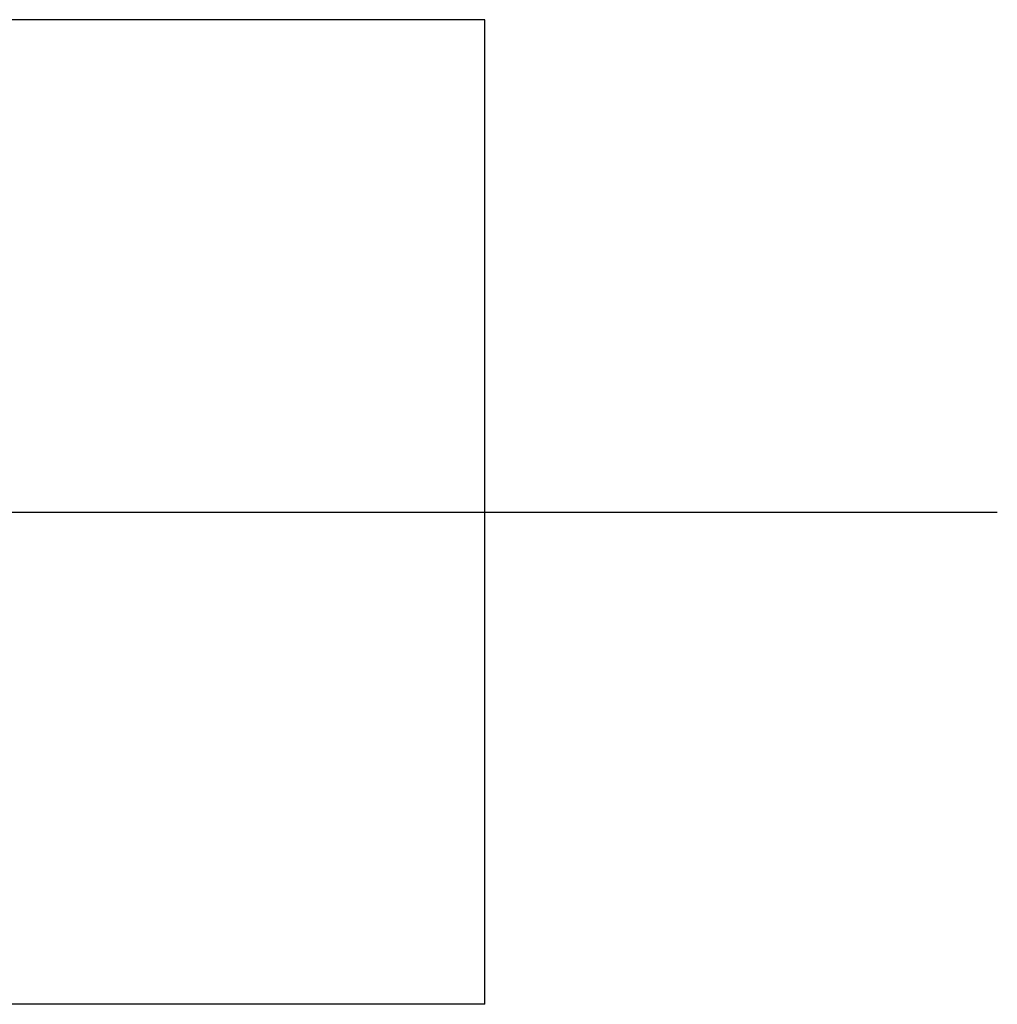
# Model space of a CAD drawing. Header units: millimetres. Extents: x 0 to 1189, y 0 to 841.
# Tile 185 of 217: x 791 to 800, y 601 to 610. Entities that reach past the tile are written whole.
import ezdxf

# ---------------------------------------------------------------- set-up
doc = ezdxf.new("R2010")
doc.units = ezdxf.units.MM
doc.header["$LTSCALE"] = 65.395
doc.linetypes.add('CENTER', pattern=[0.6, 0.375, -0.075, 0.075, -0.075])
for name, color, linetype in [('8M32E_GENSET_GENERATOR_ABL368', 7, 'CONTINUOUS'), ('8M32E_GENSET_GENERATOR_T1_PBL369', 7, 'CONTINUOUS'), ('new_view_2_VBL0', 7, 'CONTINUOUS')]:
    doc.layers.add(name, color=color, linetype=linetype)

# ---------------------------------------------------------------- blocks, each defined once
blk = doc.blocks.new('8M32E_GENSET_GENERATOR_T1_PBL369', base_point=(597.1591, 629.0607))
at = {"layer": '8M32E_GENSET_GENERATOR_T1_PBL369', "color": 7, "linetype": 'Continuous'}
for p, q in [((795.1782, 610.3607), (786.7782, 610.3607)), ((795.1782, 600.7607), (795.1782, 610.3607)), ((795.1782, 600.7607), (786.7782, 600.7607))]:
    blk.add_line(p, q, dxfattribs=at)
at = {"layer": '8M32E_GENSET_GENERATOR_T1_PBL369', "color": 2, "linetype": 'CENTER'}
blk.add_line((394.14, 605.5607), (800.1782, 605.5607), dxfattribs=at)
blk = doc.blocks.new('8M32E_GENSET_GENERATOR_ABL368', base_point=(597.1591, 629.0607))
at = {"layer": '8M32E_GENSET_GENERATOR_T1_PBL369'}
blk.add_blockref('8M32E_GENSET_GENERATOR_T1_PBL369', (597.1591, 629.0607), dxfattribs=at)
blk = doc.blocks.new('NEW_VIEW_2_VBL0', base_point=(574.3727, 631.2323))
at = {"layer": '8M32E_GENSET_GENERATOR_ABL368'}
blk.add_blockref('8M32E_GENSET_GENERATOR_ABL368', (597.1591, 629.0607), dxfattribs=at)

msp = doc.modelspace()

# ---------------------------------------------------------------- block references
at = {"layer": 'new_view_2_VBL0'}
msp.add_blockref('NEW_VIEW_2_VBL0', (574.37274, 631.23233), dxfattribs=at)

doc.saveas('drawing.dxf')
